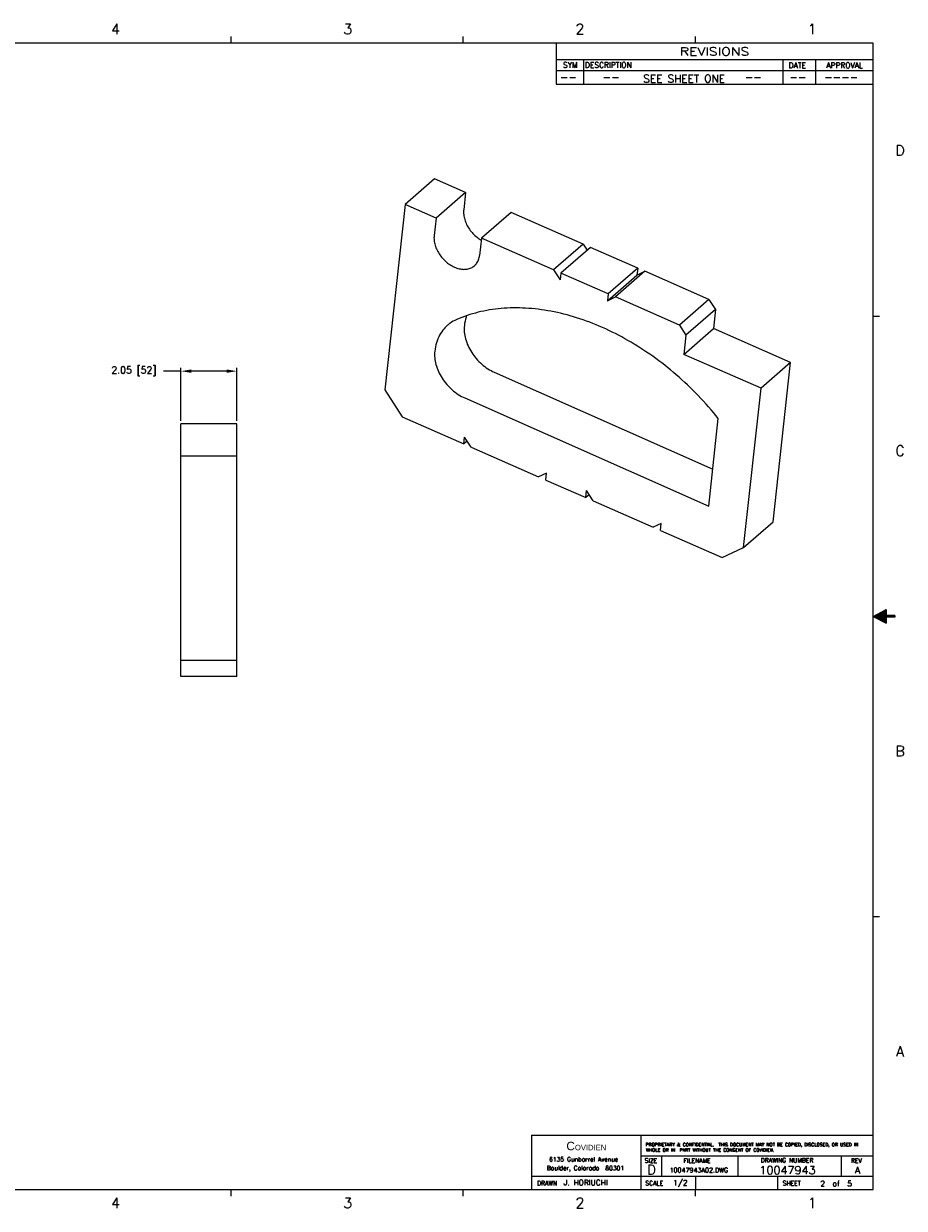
# Model space of a CAD drawing. Header units: inches. Extents: x -0.1 to 33.1, y 0.1 to 21.9.
# Tile 2 of 2: x 17 to 33.1, y 0.2 to 21.9. Entities that reach past the tile are written whole.
import ezdxf
from ezdxf.enums import TextEntityAlignment as Align

# ---------------------------------------------------------------- set-up
doc = ezdxf.new("R2010")
doc.units = ezdxf.units.IN
doc.header["$LTSCALE"] = 1.87
doc.header["$MEASUREMENT"] = 0
doc.header["$PDMODE"] = 3
doc.header["$PDSIZE"] = 0.3125
doc.layers.get('0').update_dxf_attribs({"linetype": 'CONTINUOUS'})
doc.layers.get('Defpoints').update_dxf_attribs({"linetype": 'CONTINUOUS'})
for name, color, linetype in [('DIM', 7, 'CONTINUOUS'), ('DRAW', 7, 'CONTINUOUS'), ('OBJECT', 5, 'CONTINUOUS')]:
    doc.layers.add(name, color=color, linetype=linetype)
doc.styles.add('ROMANS', font='ROMANS.shx')
doc.styles.add('SIMPLEX', font='SIMPLEX')
doc.styles.get("Standard").update_dxf_attribs({"font": 'txt', "width": 0.8})
doc.styles.add('TB', font='SAS_____.PFB')
doc.dimstyles.get("Standard").update_dxf_attribs({"dimtxt": 0.15625, "dimasz": 0.1875, "dimexe": 0.18, "dimexo": 0.0625, "dimgap": 0.09, "dimtad": 0, "dimtih": 1, "dimtoh": 1, "dimzin": 4, "dimdsep": 46, "dimtxsty": 'Standard', "dimcen": 0.09, "dimadec": 0, "dimazin": 0, "dimtp": 0.01, "dimtm": 0.01, "dimtfac": 1, "dimtofl": 0, "dimtmove": 0, "dimatfit": 3, "dimfxl": 0, "dimtolj": 1, "dimtzin": 4, "dimarcsym": 0})

# ---------------------------------------------------------------- blocks, each defined once
blk = doc.blocks.new('PG-2')
at = {"layer": 'DIM', "style": 'ROMANS'}
for s, p in [('--', (-5.732, -0.691)), ('--', (-4.949, -0.69)), ('--', (-2.347, -0.69)), ('--', (-1.531, -0.69)), ('----', (-0.895, -0.689))]:
    blk.add_text(s, height=0.14, dxfattribs=at).set_placement(p)
blk.add_text('SEE SHEET ONE', height=0.14, dxfattribs=at).set_placement((-3.457, -0.72), align=Align.CENTER)
blk = doc.blocks.new('ANSI_D2')
at = {"layer": 'DIM', "lineweight": 0}
for p, q in [((26.7, 21.2), (32.5, 21.2)), ((26.7, 21.2), (32.5, 21.2)), ((27.2, 21.2), (27.2, 20.75)), ((27.2, 21.2), (27.2, 20.75)), ((30.85, 21.2), (30.85, 20.75)), ((30.85, 21.2), (30.85, 20.75)), ((31.45, 21.2), (31.45, 20.75)), ((31.45, 21.2), (31.45, 20.75)), ((26.7, 21), (32.5, 21)), ((26.7, 21), (32.5, 21))]:
    blk.add_line(p, q, dxfattribs=at)
at = {"layer": 'DRAW', "color": 5, "lineweight": 0}
for p, q in [((30.024, 1.12), (30.024, 0.75)), ((31.917, 1.12), (31.917, 0.75))]:
    blk.add_line(p, q, dxfattribs=at)
at = {"layer": 'OBJECT', "color": 5, "lineweight": 0}
for p, q in [((32.5, 21.5), (0.5, 21.5)), ((32.5, 21.5), (0.5, 21.5)), ((20.75, 21.5), (20.75, 21.62)), ((20.75, 21.5), (20.75, 21.62)), ((25, 21.5), (25, 21.62)), ((25, 21.5), (25, 21.62)), ((26.7, 21.5), (26.7, 20.75)), ((26.7, 21.5), (26.7, 20.75)), ((29.25, 21.5), (29.25, 21.62)), ((29.25, 21.5), (29.25, 21.62)), ((32.5, 0.5), (32.5, 21.5)), ((32.5, 0.5), (32.5, 21.5)), ((26.7, 20.75), (32.5, 20.75)), ((26.7, 20.75), (32.5, 20.75)), ((32.5, 16.5), (32.62, 16.5)), ((32.5, 16.5), (32.62, 16.5)), ((32.5, 11), (32.741, 11.125)), ((32.741, 11.125), (32.741, 11.016)), ((32.62, 11), (32.5, 11)), ((32.806, 11), (32.5, 11)), ((32.5, 11), (32.806, 11)), ((32.5, 11), (32.741, 10.875)), ((32.902, 11.016), (32.741, 11.016)), ((32.902, 10.984), (32.741, 10.984)), ((32.741, 10.984), (32.741, 10.875)), ((32.902, 11.016), (32.902, 10.984)), ((32.5, 5.5), (32.62, 5.5)), ((32.5, 5.5), (32.62, 5.5)), ((26.25, 1.5), (32.5, 1.5)), ((26.25, 1.5), (26.25, 0.5)), ((28.25, 1.5), (28.25, 0.5)), ((28.25, 1.12), (32.5, 1.12)), ((28.63, 1.12), (28.63, 0.75)), ((26.25, 0.75), (32.5, 0.75)), ((29.25, 0.75), (29.25, 0.5)), ((30.75, 0.75), (30.75, 0.5)), ((0.5, 0.5), (32.5, 0.5)), ((0.5, 0.5), (32.5, 0.5)), ((20.75, 0.38), (20.75, 0.5)), ((20.75, 0.38), (20.75, 0.5)), ((25, 0.38), (25, 0.5)), ((25, 0.38), (25, 0.5)), ((29.25, 0.38), (29.25, 0.5)), ((29.25, 0.38), (29.25, 0.5))]:
    blk.add_line(p, q, dxfattribs=at)
for points in [[(32.741, 11.125), (32.5, 11), (32.741, 11.016)], [(32.741, 10.875), (32.5, 11), (32.741, 11.016)], [(32.902, 11.016), (32.902, 10.984), (32.741, 10.984)], [(32.902, 11.016), (32.741, 11.016), (32.741, 10.984)]]:
    blk.add_solid(points, dxfattribs=at)
at = {"layer": 'OBJECT', "lineweight": 0}
blk.add_blockref('PG-2', (32.5, 21.5), dxfattribs=at)
at = {"layer": 'DIM', "lineweight": 0, "style": 'SIMPLEX', "width": 1.25}
blk.add_text('REVISIONS', height=0.15, dxfattribs=at).set_placement((29.6, 21.271), align=Align.CENTER)
blk.add_text('REVISIONS', height=0.15, dxfattribs=at).set_placement((29.6, 21.271), align=Align.CENTER)
at = {"layer": 'DIM', "lineweight": 0, "style": 'ROMANS'}
for s, height, p in [('SYM  DESCRIPTION ', 0.1, (26.826, 21.049)), ('DATE', 0.1, (30.956, 21.043)), ('APPROVAL', 0.1, (31.646, 21.043)), ('6135 Gunbarrel Avenue', 0.08, (26.571, 1.015)), ('Boulder, Colorado  80301', 0.08, (26.531, 0.856))]:
    blk.add_text(s, height=height, dxfattribs=at).set_placement(p)
at = {"layer": 'DIM', "color": 7, "lineweight": 0, "style": 'SIMPLEX'}
for s, p in [('SIZE', (28.319, 0.993)), ('FILENAME', (29.031, 0.993)), ('REV', (32.096, 0.993)), ('DRAWN', (26.354, 0.579)), ('SCALE', (28.334, 0.579)), ('SHEET', (30.847, 0.579))]:
    blk.add_text(s, height=0.08, dxfattribs=at).set_placement(p)
blk.add_text('DRAWING NUMBER', height=0.08, dxfattribs=at).set_placement((30.926, 0.999), align=Align.CENTER)
at = {"layer": 'DIM', "lineweight": 0, "insert": (26.887, 1.377), "char_height": 0.156, "width": 0.743, "attachment_point": 1, "style": 'TB'}
blk.add_mtext('C\\H0.1;OVIDIEN', dxfattribs=at)
at = {"layer": 'DIM', "color": 1, "lineweight": 0, "insert": (28.34, 1.356), "char_height": 0.06, "width": 4.22832, "attachment_point": 1, "style": 'SIMPLEX'}
blk.add_mtext('PROPRIETARY & CONFIDENTIAL.  THIS DOCUMENT MAY NOT BE COPIED, DISCLOSED, OR USED IN WHOLE OR IN  PART WITHOUT THE CONSENT OF COVIDIEN.', dxfattribs=at)
at = {"layer": 'DIM', "lineweight": 0, "style": 'ROMANS'}
for tag, height, p in [('FILE_REF', 0.0852, (29.312, 0.859)), ('DWG-NO', 0.15, (30.935, 0.858)), ('REV', 0.125, (32.214, 0.858)), ('SCALE', 0.1, (28.973, 0.619)), ('SHT_NO', 0.1, (31.825, 0.611))]:
    blk.add_attdef(tag, text='', height=height, dxfattribs=at).set_placement(p, align=Align.MIDDLE)
blk.add_attdef('DRAWN_BY', (26.838, 0.58), '', height=0.1, dxfattribs=at)
at = {"layer": 'OBJECT', "color": 5, "lineweight": 0, "style": 'SIMPLEX'}
for s, height, p in [('4', 0.19, (18.636, 21.662)), ('4', 0.19, (18.636, 21.662)), ('3', 0.19, (22.886, 21.662)), ('3', 0.19, (22.886, 21.662)), ('2', 0.19, (27.136, 21.662)), ('2', 0.19, (27.136, 21.662)), ('1', 0.19, (31.386, 21.662)), ('1', 0.19, (31.386, 21.662)), ('D', 0.19, (32.994, 19.439)), ('D', 0.19, (32.994, 19.439)), ('C', 0.19, (32.994, 13.939)), ('C', 0.19, (32.994, 13.939)), ('B', 0.19, (32.994, 8.439)), ('B', 0.19, (32.994, 8.439)), ('A', 0.19, (32.994, 2.939)), ('A', 0.19, (32.994, 2.939)), ('D', 0.18, (28.444, 0.775)), ('4', 0.19, (18.636, 0.162)), ('4', 0.19, (18.636, 0.162)), ('3', 0.19, (22.886, 0.162)), ('3', 0.19, (22.886, 0.162)), ('2', 0.19, (27.136, 0.162)), ('2', 0.19, (27.136, 0.162)), ('1', 0.19, (31.386, 0.162)), ('1', 0.19, (31.386, 0.162))]:
    blk.add_text(s, height=height, dxfattribs=at).set_placement(p, align=Align.CENTER)
blk = doc.blocks.new('*D24')
at = {"layer": 'Defpoints', "color": 0, "lineweight": 0}
for p in [(20.857, 15.491), (19.834, 14.523), (20.857, 14.523)]:
    blk.add_point(p, dxfattribs=at)
at = {"layer": 'DIM', "color": 0, "lineweight": 0}
for p, q in [((19.834, 15.491), (19.513, 15.491)), ((19.834, 14.583), (19.834, 15.551)), ((20.67, 15.491), (20.021, 15.491)), ((20.857, 14.583), (20.857, 15.551))]:
    blk.add_line(p, q, dxfattribs=at)
for points in [[(20.021, 15.522), (20.021, 15.46), (19.834, 15.491)], [(20.67, 15.522), (20.67, 15.46), (20.857, 15.491)]]:
    blk.add_solid(points, dxfattribs=at)
at = {"layer": 'DIM', "color": 0, "lineweight": 0, "insert": (18.973, 15.491), "char_height": 0.125, "attachment_point": 5, "style": 'ROMANS'}
blk.add_mtext('\\A1;2.05 [52]', dxfattribs=at)

msp = doc.modelspace()

# ---------------------------------------------------------------- linework, layer by layer
at = {"layer": 'DRAW', "linetype": 'Continuous'}
for p, q in [((24.4768, 19.0134), (23.9354, 18.5427)), ((25.0432, 18.7642), (24.4768, 19.0134)), ((25.0432, 18.7642), (24.5018, 18.2935)), ((25.0432, 18.7642), (25.0085, 18.4465)), ((23.9354, 18.5427), (23.5642, 15.1488)), ((24.5018, 18.2935), (23.9354, 18.5427)), ((24.5018, 18.2935), (24.4671, 17.9758)), ((25.8744, 18.3985), (25.333, 17.9279)), ((27.1962, 17.8171), (25.8744, 18.3985)), ((25.333, 17.9279), (25.2983, 17.6102)), ((26.6548, 17.3464), (25.333, 17.9279)), ((27.1962, 17.8171), (26.6548, 17.3464)), ((27.1962, 17.8171), (27.2679, 17.7053)), ((27.3292, 17.7586), (26.7878, 17.2879)), ((28.1927, 17.3787), (27.3292, 17.7586)), ((28.1927, 17.3787), (27.6513, 16.908)), ((28.1927, 17.3787), (28.1788, 17.2516)), ((26.6548, 17.3464), (26.7739, 17.1608)), ((26.7878, 17.2879), (26.7739, 17.1608)), ((27.6513, 16.908), (26.7878, 17.2879)), ((27.6374, 16.7809), (28.1788, 17.2516)), ((28.3257, 17.3202), (27.7843, 16.8495)), ((28.1788, 17.2516), (28.3257, 17.3202)), ((29.4975, 16.8047), (28.3257, 17.3202)), ((27.6513, 16.908), (27.6374, 16.7809)), ((27.6374, 16.7809), (27.7843, 16.8495)), ((28.9561, 16.334), (27.7843, 16.8495)), ((29.4975, 16.8047), (28.9561, 16.334)), ((29.4975, 16.8047), (29.6165, 16.6192)), ((29.6165, 16.6192), (29.0751, 16.1486)), ((29.6165, 16.6192), (29.5783, 16.2697)), ((28.9561, 16.334), (29.0751, 16.1486)), ((29.0369, 15.799), (29.5783, 16.2697)), ((29.0751, 16.1486), (29.0369, 15.799)), ((30.9914, 15.648), (29.5783, 16.2697)), ((30.45, 15.1774), (29.0369, 15.799)), ((30.9914, 15.648), (30.45, 15.1774)), ((30.6722, 12.7306), (30.9914, 15.648)), ((25.5692, 15.4704), (29.5672, 13.6957)), ((23.5642, 15.1488), (23.8818, 14.6538)), ((25.0278, 14.9998), (29.4931, 13.0176)), ((30.1309, 12.26), (30.45, 15.1774)), ((23.8818, 14.6538), (25.0108, 14.1571)), ((29.4931, 13.0176), (29.6687, 14.6234)), ((19.8338, 9.8974), (19.8338, 14.5234)), ((20.8574, 14.5234), (19.8338, 14.5234)), ((20.8574, 9.8974), (20.8574, 14.5234)), ((25.0108, 14.1571), (25.0247, 14.2842)), ((25.0721, 14.2104), (25.0108, 14.1571)), ((25.1438, 14.0986), (25.0247, 14.2842)), ((20.8574, 13.9328), (19.8338, 13.9328)), ((25.1438, 14.0986), (26.3782, 13.5556)), ((26.5251, 13.6242), (26.3782, 13.5556)), ((26.5112, 13.4971), (26.5251, 13.6242)), ((26.5112, 13.4971), (27.2427, 13.1753)), ((27.2427, 13.1753), (27.2566, 13.3024)), ((27.3757, 13.1168), (27.2566, 13.3024)), ((27.3039, 13.2286), (27.2427, 13.1753)), ((27.3757, 13.1168), (28.477, 12.6323)), ((28.6239, 12.7009), (28.477, 12.6323)), ((28.61, 12.5738), (28.6239, 12.7009)), ((30.1309, 12.26), (30.6722, 12.7306)), ((28.61, 12.5738), (29.7391, 12.0771)), ((29.7391, 12.0771), (30.1309, 12.26)), ((20.8574, 10.1926), (19.8338, 10.1926)), ((20.8574, 9.8974), (19.8338, 9.8974))]:
    msp.add_line(p, q, dxfattribs=at)
for points, start_tangent, end_tangent in [([(25.0085, 18.4465), (25.0085, 18.3599), (25.0267, 18.2692), (25.0623, 18.1782), (25.1137, 18.0909), (25.1787, 18.0112), (25.2543, 17.9425), (25.3291, 17.8925)], (-0.1087402, -0.9940702), (0.8697047, -0.4935725)), ([(24.4671, 17.9758), (24.4671, 17.8893), (24.4853, 17.7985), (24.5209, 17.7075), (24.5723, 17.6202), (24.6373, 17.5405), (24.7129, 17.4718), (24.796, 17.4172), (24.8829, 17.379), (24.9698, 17.3588), (25.0529, 17.3577), (25.1285, 17.3756), (25.1934, 17.4117), (25.2055, 17.4216)], (-0.1087402, -0.9940702), (0.7544053, 0.6564089)), ([(25.2055, 17.4216), (25.2447, 17.4645), (25.2802, 17.5316), (25.2983, 17.6102)], (0.7544053, 0.6564089), (0.1087402, 0.9940702)), ([(29.6687, 14.6234), (29.3011, 15.0426), (28.8985, 15.4248), (28.4674, 15.7637), (28.0149, 16.0538), (27.5483, 16.2904), (27.0753, 16.4695), (26.6035, 16.5883), (26.1408, 16.6449), (25.6946, 16.6382), (25.2722, 16.5685), (24.8804, 16.4369)], (-0.6242575, 0.7812186), (-0.9176835, -0.3973121)), ([(25.0593, 16.5053), (25.0519, 16.4822), (25.0208, 16.3277)], (-0.3188984, -0.9477889), (-0.1087402, -0.9940702)), ([(24.7129, 16.3317), (24.6504, 16.2692), (24.568, 16.1502), (24.5105, 16.0116), (24.4794, 15.857)], (-0.7546429, -0.6561358), (-0.1087402, -0.9940702)), ([(24.8804, 16.4369), (24.7554, 16.3656), (24.7129, 16.3317)], (-0.9176835, -0.3973121), (-0.7546429, -0.6561358)), ([(25.0208, 16.3277), (25.0201, 16.2081), (25.0429, 16.0828), (25.0883, 15.9565), (25.1547, 15.834), (25.2395, 15.7201), (25.3395, 15.6191), (25.4508, 15.5348), (25.5692, 15.4704)], (-0.1087402, -0.9940702), (0.9139937, -0.4057283)), ([(24.4794, 15.857), (24.4787, 15.7375), (24.5015, 15.6122), (24.5469, 15.4858), (24.6133, 15.3634), (24.6981, 15.2495), (24.7981, 15.1484), (24.9094, 15.0641), (25.0278, 14.9998)], (-0.1087402, -0.9940702), (0.9139937, -0.4057283))]:
    msp.add_spline(points, degree=3, dxfattribs=dict(at, start_tangent=start_tangent, end_tangent=end_tangent))

# ---------------------------------------------------------------- block references
at = {"lineweight": 0}
msp.add_blockref('ANSI_D2', (0, 0), dxfattribs=at).add_auto_attribs({'DRAWN_BY': 'J. HORIUCHI', 'SCALE': '1/2', 'SHT_NO': '2  of  5', 'FILE_REF': '10047943A02.DWG', 'DWG-NO': '10047943', 'REV': 'A'})

# ---------------------------------------------------------------- dimensions: what is measured, and where the dimension line sits
at = {"layer": 'DIM', "lineweight": 0}
dim = msp.add_linear_dim(base=(20.8574, 15.4912), p1=(19.8338, 14.5234), p2=(20.8574, 14.5234), dimstyle='Standard', override={"dimtxt": 0.125, "dimasz": 0.187, "dimexe": 0.06, "dimexo": 0.06, "dimlfac": 2, "dimdsep": 0, "dimtxsty": 'ROMANS', "dimcen": 0, "dimtp": 0, "dimtm": 0, "dimtzin": 0, "dimlwd": 0, "dimlwe": 0}, dxfattribs=at)
dim.commit()
dim.dimension.update_dxf_attribs({"geometry": '*D24', "text_midpoint": (18.9735, 15.4912), "dimtype": 160})

doc.saveas('drawing.dxf')
